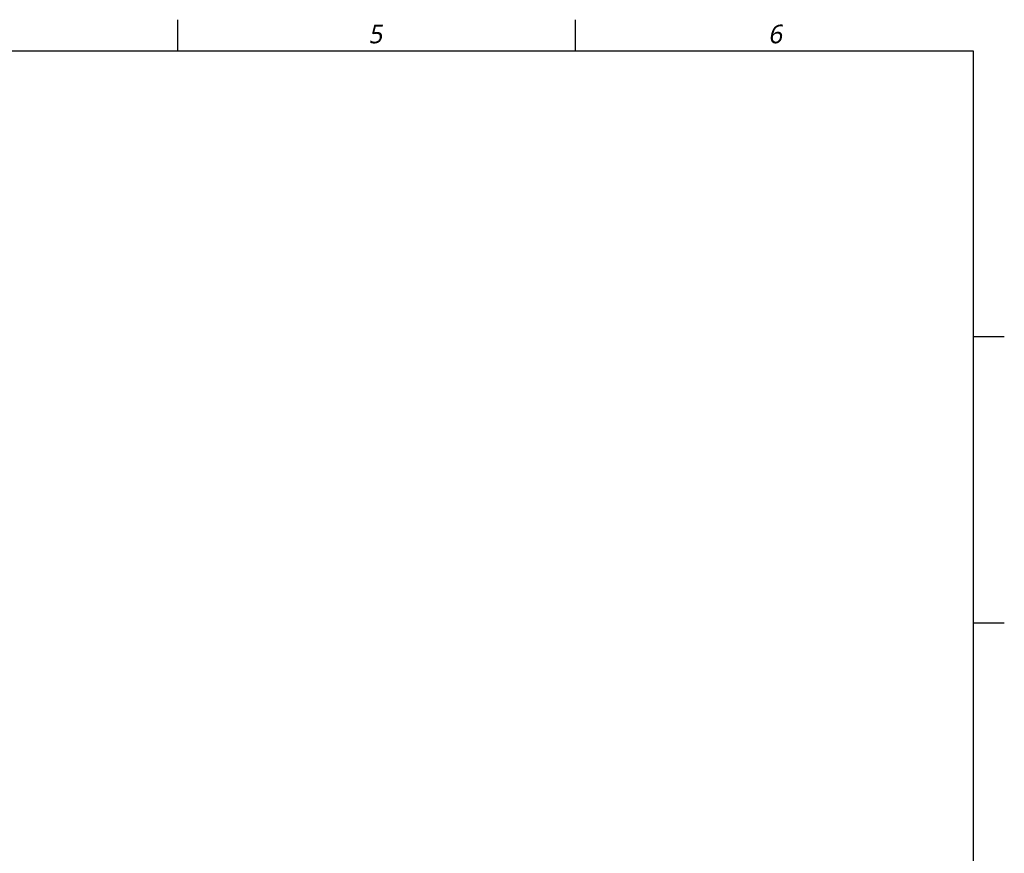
# Model space of a CAD drawing. Header units: millimetres. Extents: x 28 to 5852, y 59 to 4130.
# Tile 29 of 29: x 3586 to 5810, y 2206 to 4088. Entities that reach past the tile are written whole.
import ezdxf

# ---------------------------------------------------------------- set-up
doc = ezdxf.new("R2010")
doc.units = ezdxf.units.MM
doc.styles.add('TEXTSTYLE_2', font='malgun.ttf')

msp = doc.modelspace()

# ---------------------------------------------------------------- linework, layer by layer
at = {"color": 134}
for p, q in [((3943.333, 4018), (3943.333, 4088)), ((4841.667, 4018), (4841.667, 4088)), ((5810, 3371.667), (5740, 3371.667)), ((5810, 2725.333), (5740, 2725.333))]:
    msp.add_line(p, q, dxfattribs=at)
at = {"color": 7}
for p, q in [((350, 4018), (5740, 4018)), ((5740, 4018), (5740, 140))]:
    msp.add_line(p, q, dxfattribs=at)

# ---------------------------------------------------------------- texts
at = {"color": 134, "char_height": 42, "width": 48.3, "attachment_point": 1, "line_spacing_factor": 0.9, "style": 'TEXTSTYLE_2'}
for s, insert in [('\\Q10.0;5', (4373.907, 4076.673)), ('\\Q10.0;6', (5276.907, 4076.673))]:
    msp.add_mtext(s, dxfattribs=dict(at, insert=insert))

doc.saveas('drawing.dxf')
